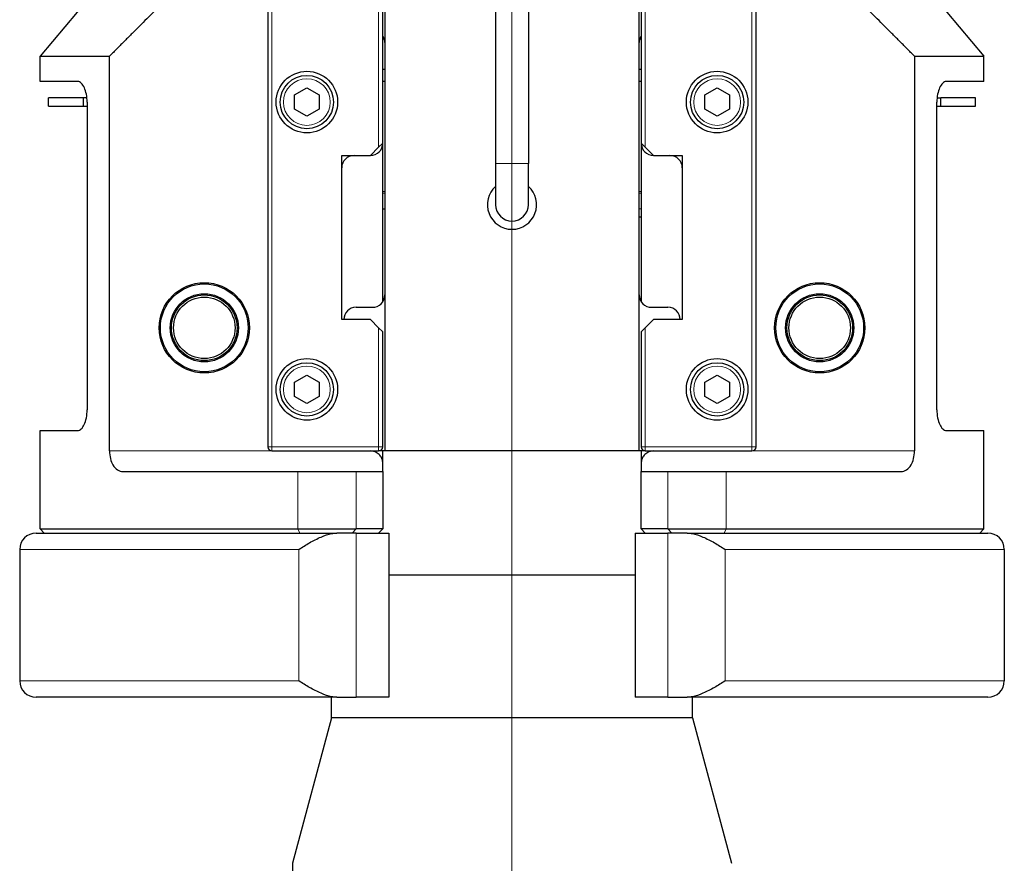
# Model space of a CAD drawing. Header units: millimetres. Extents: x 0 to 18279, y -668 to 2227.
# Tile 20 of 42: x 1495 to 1735, y 927 to 1133. Entities that reach past the tile are written whole.
import ezdxf

# ---------------------------------------------------------------- set-up
doc = ezdxf.new("R2010")
doc.units = ezdxf.units.MM
doc.header["$LTSCALE"] = 7.5
for name, color, linetype, lineweight in [('Section Line (ISO)', 7, 'Continuous', 18), ('Visible (ISO)', 7, 'Continuous', 25), ('Visible Narrow (ISO)', 7, 'Continuous', 18)]:
    doc.layers.add(name, color=color, linetype=linetype, lineweight=lineweight)

# ---------------------------------------------------------------- blocks, each defined once
blk = doc.blocks.new('2dTransSection1')
at = {"layer": 'Section Line (ISO)', "linetype": 'Continuous'}
blk.add_line((215.396, 75.993), (215.396, 284.503), dxfattribs=at)

msp = doc.modelspace()

# ---------------------------------------------------------------- linework, layer by layer
at = {"layer": 'Visible (ISO)'}
for p, q in [((1555.97, 1266.813), (1555.97, 1028.813)), ((1674.97, 1028.813), (1674.97, 1266.813)), ((1611.47, 1187.813), (1611.47, 1097.813)), ((1619.47, 1187.813), (1619.47, 1097.813)), ((1583.97, 1102.813), (1583.97, 1159.313)), ((1584.47, 1161.313), (1584.47, 1027.813)), ((1646.97, 1155.651), (1646.97, 1102.813)), ((1646.47, 1027.813), (1646.47, 1152.687)), ((1520.47, 1147.813), (1500.47, 1123.978)), ((1710.47, 1147.813), (1730.47, 1123.978)), ((1500.47, 1123.978), (1517.363, 1123.978)), ((1500.47, 1117.813), (1500.47, 1123.978)), ((1517.363, 1027.813), (1517.363, 1123.978)), ((1713.577, 1123.978), (1713.577, 1027.813)), ((1713.577, 1123.978), (1730.47, 1123.978)), ((1730.47, 1117.813), (1730.47, 1123.978)), ((1583.97, 1120.813), (1584.47, 1120.813)), ((1646.47, 1120.813), (1646.97, 1120.813)), ((1509.64, 1117.813), (1500.47, 1117.813)), ((1562.47, 1114.545), (1565.47, 1116.277)), ((1565.47, 1116.277), (1568.47, 1114.545)), ((1584.47, 1117.813), (1583.97, 1117.813)), ((1646.97, 1117.813), (1646.47, 1117.813)), ((1662.47, 1114.545), (1665.47, 1116.277)), ((1665.47, 1116.277), (1668.47, 1114.545)), ((1730.47, 1117.813), (1721.3, 1117.813)), ((1510.971, 1113.813), (1502.47, 1113.813)), ((1502.47, 1111.813), (1502.47, 1113.813)), ((1511.86, 1113.813), (1510.971, 1113.813)), ((1510.971, 1113.813), (1510.971, 1111.813)), ((1562.47, 1111.081), (1562.47, 1114.545)), ((1568.47, 1114.545), (1568.47, 1111.081)), ((1662.47, 1111.081), (1662.47, 1114.545)), ((1668.47, 1114.545), (1668.47, 1111.081)), ((1719.08, 1113.813), (1719.969, 1113.813)), ((1719.969, 1111.813), (1719.969, 1113.813)), ((1728.47, 1113.813), (1719.969, 1113.813)), ((1728.47, 1111.813), (1728.47, 1113.813)), ((1502.47, 1111.813), (1510.971, 1111.813)), ((1510.971, 1111.813), (1511.908, 1111.813)), ((1511.908, 1112.813), (1511.908, 1037.813)), ((1719.032, 1037.813), (1719.032, 1112.813)), ((1719.032, 1111.813), (1719.969, 1111.813)), ((1719.969, 1111.813), (1728.47, 1111.813)), ((1565.47, 1109.349), (1562.47, 1111.081)), ((1568.47, 1111.081), (1565.47, 1109.349)), ((1665.47, 1109.349), (1662.47, 1111.081)), ((1668.47, 1111.081), (1665.47, 1109.349)), ((1582.97, 1101.813), (1580.97, 1099.813)), ((1583.97, 1102.813), (1582.97, 1101.813)), ((1583.97, 1064.155), (1583.97, 1102.813)), ((1646.97, 1102.813), (1646.97, 1064.155)), ((1647.97, 1101.813), (1646.97, 1102.813)), ((1649.97, 1099.813), (1647.97, 1101.813)), ((1573.97, 1099.813), (1580.97, 1099.813)), ((1573.97, 1059.813), (1573.97, 1099.813)), ((1649.97, 1099.813), (1656.97, 1099.813)), ((1656.97, 1099.813), (1656.97, 1059.813)), ((1611.47, 1097.813), (1611.47, 1087.813)), ((1619.47, 1087.813), (1619.47, 1097.813)), ((1583.97, 1086.813), (1584.47, 1086.813)), ((1646.97, 1084.813), (1646.47, 1084.813)), ((1577.47, 1062.813), (1581.47, 1062.813)), ((1649.47, 1062.813), (1653.47, 1062.813)), ((1580.97, 1059.813), (1573.97, 1059.813)), ((1580.97, 1059.813), (1582.97, 1057.813)), ((1647.97, 1057.813), (1649.97, 1059.813)), ((1656.97, 1059.813), (1649.97, 1059.813)), ((1582.97, 1057.813), (1583.97, 1056.813)), ((1583.97, 1028.813), (1583.97, 1056.813)), ((1646.97, 1056.813), (1647.97, 1057.813)), ((1646.97, 1056.813), (1646.97, 1028.813)), ((1562.47, 1044.545), (1565.47, 1046.277)), ((1562.47, 1041.081), (1562.47, 1044.545)), ((1565.47, 1046.277), (1568.47, 1044.545)), ((1568.47, 1044.545), (1568.47, 1041.081)), ((1662.47, 1044.545), (1665.47, 1046.277)), ((1662.47, 1041.081), (1662.47, 1044.545)), ((1665.47, 1046.277), (1668.47, 1044.545)), ((1668.47, 1044.545), (1668.47, 1041.081)), ((1565.47, 1039.349), (1562.47, 1041.081)), ((1568.47, 1041.081), (1565.47, 1039.349)), ((1665.47, 1039.349), (1662.47, 1041.081)), ((1668.47, 1041.081), (1665.47, 1039.349)), ((1500.47, 1032.813), (1509.64, 1032.813)), ((1500.47, 1008.813), (1500.47, 1032.813)), ((1721.3, 1032.813), (1730.47, 1032.813)), ((1730.47, 1008.813), (1730.47, 1032.813)), ((1556.97, 1027.813), (1582.97, 1027.813)), ((1584.47, 1027.813), (1582.97, 1027.813)), ((1583.97, 1024.813), (1583.97, 1027.813)), ((1646.47, 1027.813), (1584.47, 1027.813)), ((1647.97, 1027.813), (1646.47, 1027.813)), ((1646.97, 1027.813), (1646.97, 1024.813)), ((1647.97, 1027.813), (1673.97, 1027.813)), ((1583.97, 1022.813), (1583.97, 1024.813)), ((1646.97, 1024.813), (1646.97, 1022.813)), ((1520.602, 1022.813), (1563.3, 1022.813)), ((1563.3, 1022.813), (1577.496, 1022.813)), ((1577.496, 1022.813), (1583.97, 1022.813)), ((1583.97, 1022.813), (1583.97, 1008.813)), ((1646.97, 1022.813), (1653.444, 1022.813)), ((1646.97, 1008.813), (1646.97, 1022.813)), ((1653.444, 1022.813), (1667.64, 1022.813)), ((1667.64, 1022.813), (1710.338, 1022.813)), ((1500.47, 1008.813), (1563.3, 1008.813)), ((1501.47, 1007.813), (1500.47, 1008.813)), ((1563.3, 1008.813), (1577.496, 1008.813)), ((1583.97, 1008.813), (1577.496, 1008.813)), ((1582.97, 1007.813), (1583.97, 1008.813)), ((1647.97, 1007.813), (1646.97, 1008.813)), ((1653.444, 1008.813), (1646.97, 1008.813)), ((1653.444, 1008.813), (1667.64, 1008.813)), ((1667.64, 1008.813), (1730.47, 1008.813)), ((1729.47, 1007.813), (1730.47, 1008.813)), ((1499.47, 1007.813), (1572.77, 1007.813)), ((1577.501, 1007.813), (1572.77, 1007.813)), ((1577.501, 1007.813), (1585.47, 1007.813)), ((1585.47, 1007.813), (1585.47, 967.813)), ((1645.47, 1007.813), (1645.47, 967.813)), ((1645.47, 1007.813), (1653.439, 1007.813)), ((1658.17, 1007.813), (1653.439, 1007.813)), ((1658.17, 1007.813), (1731.47, 1007.813)), ((1495.47, 1003.813), (1495.47, 971.813)), ((1735.47, 1003.813), (1735.47, 971.813)), ((1645.47, 997.564), (1585.47, 997.564)), ((1572.77, 967.813), (1499.47, 967.813)), ((1571.47, 962.813), (1571.47, 967.813)), ((1572.77, 967.813), (1577.501, 967.813)), ((1585.47, 967.813), (1577.501, 967.813)), ((1653.439, 967.813), (1645.47, 967.813)), ((1653.439, 967.813), (1658.17, 967.813)), ((1731.47, 967.813), (1658.17, 967.813)), ((1659.47, 962.813), (1659.47, 967.813)), ((1571.47, 962.813), (1561.97, 927.358)), ((1659.47, 962.813), (1571.47, 962.813)), ((1659.47, 962.813), (1668.97, 927.358)), ((1561.97, 927.358), (1561.97, 884.44))]:
    msp.add_line(p, q, dxfattribs=at)
for centre, radius in [((1565.47, 1112.813), 7.5), ((1565.47, 1112.813), 6.5), ((1665.47, 1112.813), 7.5), ((1665.47, 1112.813), 6.5), ((1540.47, 1057.813), 11), ((1540.47, 1057.813), 10.7), ((1690.47, 1057.813), 11), ((1690.47, 1057.813), 10.7), ((1540.47, 1057.813), 8.3), ((1540.47, 1057.813), 8), ((1690.47, 1057.813), 8.3), ((1690.47, 1057.813), 8), ((1540.47, 1057.813), 7.5), ((1690.47, 1057.813), 7.5), ((1565.47, 1042.813), 7.5), ((1565.47, 1042.813), 6.5), ((1665.47, 1042.813), 7.5), ((1665.47, 1042.813), 6.5)]:
    msp.add_circle(centre, radius, dxfattribs=at)
for centre, radius, start, end in [((1581.47, 1127.313), 3, 0, 33.55731), ((1649.47, 1127.313), 3, 146.44269, 180), ((1580.97, 1102.813), 3, 270, 0), ((1649.97, 1102.813), 3, 180, 270), ((1576.97, 1096.813), 3, 90, 180), ((1653.97, 1096.813), 3, 0, 90), ((1615.47, 1087.813), 6, 131.81031, 48.18969), ((1615.47, 1087.813), 4, 180, 0), ((1581.47, 1065.813), 3, 270, 0), ((1649.47, 1065.813), 3, 180, 270), ((1577.47, 1059.813), 3, 90, 180), ((1653.47, 1059.813), 3, 0, 90), ((1556.97, 1028.813), 1, 180, 270), ((1582.97, 1028.813), 1, 270, 0), ((1647.97, 1028.813), 1, 180, 270), ((1673.97, 1028.813), 1, 270, 0), ((1499.47, 1003.813), 4, 90, 180), ((1731.47, 1003.813), 4, 0, 90), ((1499.47, 971.813), 4, 180, 270), ((1731.47, 971.813), 4, 270, 0)]:
    msp.add_arc(centre, radius, start, end, dxfattribs=at)
for points in [[(1541.815, 1147.813), (1530.754, 1137.592), (1517.363, 1123.978)], [(1713.577, 1123.978), (1700.186, 1137.592), (1689.125, 1147.813)]]:
    msp.add_rational_spline(points, [1, 1.00684890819, 1], degree=2, dxfattribs=at)
for points, knots in [([(1511.908, 1112.813), (1511.908, 1113.439), (1511.848, 1114.101), (1511.612, 1115.309), (1511.437, 1115.854), (1511.031, 1116.756), (1510.767, 1117.157), (1510.206, 1117.685), (1509.91, 1117.813), (1509.64, 1117.813)], [1.57317142, 1.57317142, 1.57317142, 1.57317142, 1.76098937, 1.76098937, 1.94880732, 1.94880732, 2.15609887, 2.15609887, 2.36339042, 2.36339042, 2.36339042, 2.36339042]), ([(1721.3, 1117.813), (1721.03, 1117.813), (1720.734, 1117.685), (1720.173, 1117.157), (1719.909, 1116.756), (1719.503, 1115.854), (1719.328, 1115.309), (1719.092, 1114.101), (1719.032, 1113.439), (1719.032, 1112.813)], [0.78295242, 0.78295242, 0.78295242, 0.78295242, 0.99024397, 0.99024397, 1.19753552, 1.19753552, 1.38535347, 1.38535347, 1.57317142, 1.57317142, 1.57317142, 1.57317142]), ([(1509.64, 1032.813), (1509.904, 1032.813), (1510.193, 1032.935), (1510.743, 1033.441), (1511.003, 1033.824), (1511.415, 1034.709), (1511.598, 1035.262), (1511.845, 1036.493), (1511.908, 1037.171), (1511.908, 1037.813)], [0.78296994, 0.78296994, 0.78296994, 0.78296994, 0.98543906, 0.98543906, 1.18790818, 1.18790818, 1.38057077, 1.38057077, 1.57323335, 1.57323335, 1.57323335, 1.57323335]), ([(1719.032, 1037.813), (1719.032, 1037.171), (1719.095, 1036.493), (1719.343, 1035.262), (1719.525, 1034.709), (1719.937, 1033.824), (1720.197, 1033.441), (1720.747, 1032.935), (1721.036, 1032.813), (1721.3, 1032.813)], [1.57317142, 1.57317142, 1.57317142, 1.57317142, 1.76583401, 1.76583401, 1.95849659, 1.95849659, 2.16096571, 2.16096571, 2.36343483, 2.36343483, 2.36343483, 2.36343483]), ([(1517.363, 1027.813), (1517.363, 1027.192), (1517.438, 1026.537), (1517.733, 1025.35), (1517.953, 1024.818), (1518.499, 1023.891), (1518.88, 1023.476), (1519.717, 1022.937), (1520.173, 1022.813), (1520.602, 1022.813)], [1.67167084, 1.67167084, 1.67167084, 1.67167084, 1.85806147, 1.85806147, 2.0444521, 2.0444521, 2.27218009, 2.27218009, 2.49990807, 2.49990807, 2.49990807, 2.49990807]), ([(1583.97, 1024.813), (1583.97, 1024.986), (1583.955, 1025.175), (1583.869, 1025.628), (1583.781, 1025.894), (1583.527, 1026.413), (1583.304, 1026.726), (1582.808, 1027.213), (1582.474, 1027.439), (1581.741, 1027.739), (1581.343, 1027.813), (1580.97, 1027.813)], [1.39248737, 1.39248737, 1.39248737, 1.39248737, 1.45490774, 1.45490774, 1.53876231, 1.53876231, 1.6367736, 1.6367736, 1.74869804, 1.74869804, 1.86062248, 1.86062248, 1.86062248, 1.86062248]), ([(1649.97, 1027.813), (1649.597, 1027.813), (1649.199, 1027.739), (1648.466, 1027.439), (1648.132, 1027.213), (1647.636, 1026.726), (1647.413, 1026.413), (1647.159, 1025.894), (1647.071, 1025.628), (1646.985, 1025.175), (1646.97, 1024.986), (1646.97, 1024.813)], [1.86062248, 1.86062248, 1.86062248, 1.86062248, 1.97254692, 1.97254692, 2.08447137, 2.08447137, 2.18248265, 2.18248265, 2.26633723, 2.26633723, 2.3287576, 2.3287576, 2.3287576, 2.3287576]), ([(1710.338, 1022.813), (1710.767, 1022.813), (1711.223, 1022.937), (1712.06, 1023.476), (1712.441, 1023.891), (1712.987, 1024.818), (1713.207, 1025.35), (1713.502, 1026.537), (1713.577, 1027.192), (1713.577, 1027.813)], [0.84343362, 0.84343362, 0.84343362, 0.84343362, 1.0711616, 1.0711616, 1.29888959, 1.29888959, 1.48528022, 1.48528022, 1.67167084, 1.67167084, 1.67167084, 1.67167084]), ([(1563.512, 1003.813), (1563.515, 1003.815), (1563.518, 1003.818), (1564.343, 1004.371), (1565.222, 1004.926), (1567.038, 1005.96), (1567.984, 1006.447), (1569.851, 1007.236), (1570.704, 1007.518), (1571.925, 1007.762), (1572.356, 1007.813), (1572.77, 1007.813)], [-1.61175119, -1.61175119, -1.61175119, -1.61175119, -1.61060326, -1.61060326, -1.33944118, -1.33944118, -1.07176341, -1.07176341, -0.81791683, -0.81791683, -0.67581067, -0.67581067, -0.67581067, -0.67581067]), ([(1658.17, 1007.813), (1658.584, 1007.813), (1659.015, 1007.762), (1660.236, 1007.518), (1661.089, 1007.236), (1662.956, 1006.447), (1663.902, 1005.96), (1665.718, 1004.926), (1666.597, 1004.371), (1667.422, 1003.818), (1667.425, 1003.815), (1667.429, 1003.813)], [-1.1010641, -1.1010641, -1.1010641, -1.1010641, -0.9336815, -0.9336815, -0.6346832, -0.6346832, -0.3193936, -0.3193936, 0, 0, 0.0013521, 0.0013521, 0.0013521, 0.0013521]), ([(1572.77, 967.813), (1572.356, 967.813), (1571.925, 967.864), (1570.704, 968.108), (1569.851, 968.39), (1567.984, 969.179), (1567.038, 969.666), (1565.222, 970.7), (1564.343, 971.255), (1563.518, 971.808), (1563.515, 971.811), (1563.512, 971.813)], [-1.1010641, -1.1010641, -1.1010641, -1.1010641, -0.9336815, -0.9336815, -0.6346832, -0.6346832, -0.3193936, -0.3193936, 0, 0, 0.0013521, 0.0013521, 0.0013521, 0.0013521]), ([(1667.429, 971.813), (1667.425, 971.811), (1667.422, 971.808), (1666.597, 971.255), (1665.718, 970.7), (1663.902, 969.666), (1662.956, 969.179), (1661.089, 968.39), (1660.236, 968.108), (1659.015, 967.864), (1658.584, 967.813), (1658.17, 967.813)], [-1.61175119, -1.61175119, -1.61175119, -1.61175119, -1.61060326, -1.61060326, -1.33944118, -1.33944118, -1.07176341, -1.07176341, -0.81791683, -0.81791683, -0.67581067, -0.67581067, -0.67581067, -0.67581067])]:
    msp.add_open_spline(points, degree=3, knots=knots, dxfattribs=at)
at = {"layer": 'Visible Narrow (ISO)'}
for p, q in [((1556.97, 1028.813), (1556.97, 1266.813)), ((1673.97, 1266.813), (1673.97, 1028.813)), ((1582.97, 1160.313), (1582.97, 1101.813)), ((1647.97, 1101.813), (1647.97, 1157.957)), ((1619.47, 1097.813), (1611.47, 1097.813)), ((1583.97, 1091.014), (1584.47, 1091.014)), ((1584.47, 1090.608), (1583.97, 1090.608)), ((1646.47, 1091.014), (1646.97, 1091.014)), ((1646.97, 1090.608), (1646.47, 1090.608)), ((1646.47, 1086.813), (1646.97, 1086.813)), ((1582.97, 1057.813), (1582.97, 1028.813)), ((1647.97, 1028.813), (1647.97, 1057.813)), ((1556.97, 1027.813), (1517.363, 1027.813)), ((1555.97, 1028.813), (1556.97, 1028.813)), ((1582.97, 1028.813), (1556.97, 1028.813)), ((1556.97, 1028.813), (1556.97, 1027.813)), ((1582.97, 1028.813), (1583.97, 1028.813)), ((1582.97, 1027.813), (1582.97, 1028.813)), ((1646.97, 1028.813), (1647.97, 1028.813)), ((1673.97, 1028.813), (1647.97, 1028.813)), ((1647.97, 1028.813), (1647.97, 1027.813)), ((1673.97, 1028.813), (1674.97, 1028.813)), ((1673.97, 1027.813), (1673.97, 1028.813)), ((1713.577, 1027.813), (1673.97, 1027.813)), ((1563.3, 1022.813), (1563.3, 1008.813)), ((1577.496, 1008.813), (1577.496, 1022.813)), ((1653.444, 1022.813), (1653.444, 1008.813)), ((1667.64, 1008.813), (1667.64, 1022.813)), ((1563.3, 1008.813), (1563.754, 1007.813)), ((1577.496, 1008.813), (1576.53, 1007.813)), ((1653.444, 1008.813), (1654.41, 1007.813)), ((1667.64, 1008.813), (1667.186, 1007.813)), ((1577.501, 967.813), (1577.501, 1007.813)), ((1653.439, 967.813), (1653.439, 1007.813)), ((1563.512, 1003.813), (1495.47, 1003.813)), ((1563.512, 1003.813), (1563.512, 971.813)), ((1667.429, 1003.813), (1667.429, 971.813)), ((1735.47, 1003.813), (1667.429, 1003.813)), ((1495.47, 971.813), (1563.512, 971.813)), ((1667.429, 971.813), (1735.47, 971.813))]:
    msp.add_line(p, q, dxfattribs=at)
for centre in [(1565.47, 1112.813), (1665.47, 1112.813), (1565.47, 1042.813), (1665.47, 1042.813)]:
    msp.add_circle(centre, 5.7, dxfattribs=at)

# ---------------------------------------------------------------- block references
at = {"layer": 'Section Line (ISO)', "xscale": 7.5, "yscale": 7.5, "zscale": 7.5}
msp.add_blockref('2dTransSection1', (0, 0), dxfattribs=at)

doc.saveas('drawing.dxf')
